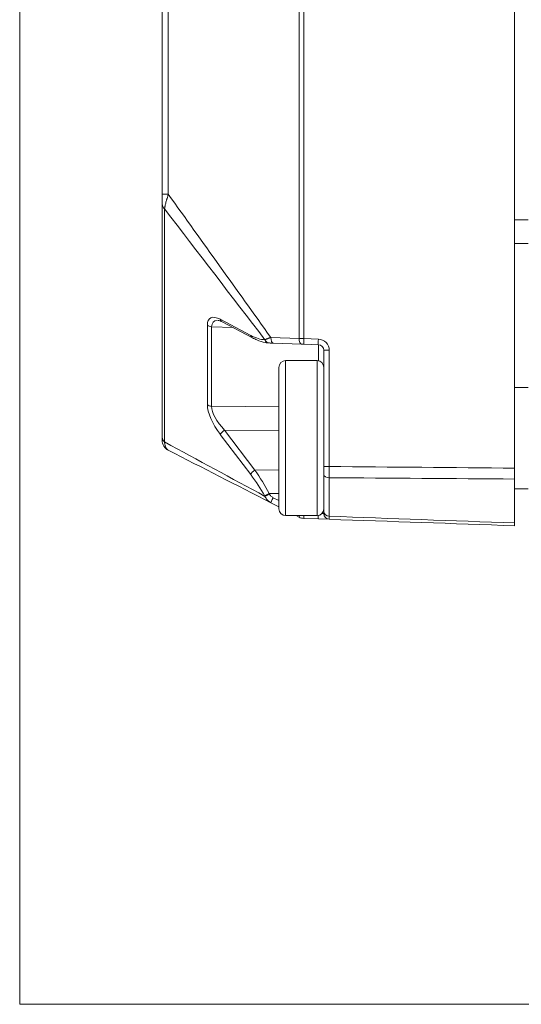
# Model space of a CAD drawing. Header units: millimetres. Extents: x 4 to 836, y 5 to 589.
# Tile 1 of 163: x 98 to 121, y 230 to 274. Entities that reach past the tile are written whole.
import ezdxf

# ---------------------------------------------------------------- set-up
doc = ezdxf.new("R2010")
doc.units = ezdxf.units.MM
doc.layers.add('1', color=7, linetype='Continuous', true_color=0xffffff)

msp = doc.modelspace()

# ---------------------------------------------------------------- linework, layer by layer
at = {"layer": '1', "color": 251, "linetype": 'Continuous', "lineweight": 18}
for q in [(98.451, 358.294), (188.467, 230.137)]:
    msp.add_line((98.451, 230.137), q, dxfattribs=at)
at = {"layer": '1', "color": 143, "linetype": 'Continuous', "lineweight": 18}
for p, q in [((120.501, 348.878), (120.501, 254.005)), ((104.801, 266.2), (104.801, 336.684)), ((104.801, 255.386), (104.801, 265.765)), ((107.472, 260.52), (107.475, 260.519)), ((107.472, 260.52), (108.825, 259.804)), ((111.007, 259.529), (109.747, 259.573)), ((111.112, 259.525), (111.007, 259.529)), ((111.759, 259.502), (111.112, 259.525)), ((112.001, 254.081), (112.001, 259.253)), ((121.101, 257.592), (120.501, 257.592)), ((112.001, 252.081), (112.001, 253.705)), ((120.501, 251.567), (120.501, 253.521)), ((120.501, 253.092), (121.101, 253.092)), ((110.001, 252.284), (109.642, 252.467)), ((110.902, 251.824), (110.769, 251.892)), ((111.759, 251.747), (111.112, 251.769)), ((112.242, 251.73), (111.759, 251.747))]:
    msp.add_line(p, q, dxfattribs=at)
at = {"layer": '1', "color": 143, "linetype": 'Continuous', "lineweight": 13}
for p, q in [((110.902, 259.779), (110.902, 343.105)), ((111.112, 343.108), (111.112, 259.775)), ((105.073, 336.684), (105.073, 266.2)), ((105.073, 266.2), (104.801, 266.2)), ((104.904, 265.55), (104.904, 255.171)), ((107.39, 260.634), (108.744, 259.918)), ((106.813, 256.831), (106.813, 260.371)), ((107.003, 260.302), (107.003, 256.762)), ((107.959, 260.263), (107.003, 260.302)), ((109.371, 259.721), (109.38, 259.721)), ((109.642, 259.823), (110.902, 259.779)), ((110.902, 259.779), (111.112, 259.775)), ((111.112, 259.775), (111.759, 259.752)), ((111.759, 258.786), (111.759, 259.502)), ((112.242, 259.253), (112.001, 259.253)), ((112.242, 259.253), (112.242, 254.081)), ((107.003, 256.762), (110.001, 256.735)), ((110.001, 255.678), (107.58, 255.7)), ((107.58, 255.7), (108.934, 253.921)), ((108.744, 253.726), (107.39, 255.505)), ((108.934, 253.921), (110.001, 253.928)), ((112.001, 254.081), (112.242, 254.081)), ((112.242, 253.58), (112.242, 251.865)), ((109.38, 252.751), (109.371, 252.766)), ((110.001, 252.877), (109.561, 252.874)), ((109.561, 252.874), (109.569, 252.858)), ((109.747, 252.69), (110.001, 252.561)), ((111.919, 251.986), (112.001, 251.98))]:
    msp.add_line(p, q, dxfattribs=at)
at = {"layer": '1', "color": 92, "linetype": 'Continuous', "lineweight": 13}
for p, q in [((120.501, 265.063), (121.101, 265.063)), ((121.101, 264.002), (120.501, 264.002))]:
    msp.add_line(p, q, dxfattribs=at)
at = {"layer": '1', "color": 252, "linetype": 'Continuous', "lineweight": 13}
for p, q in [((110.301, 258.792), (110.301, 251.892)), ((111.701, 258.792), (111.701, 253.455)), ((111.701, 253.455), (111.701, 251.892))]:
    msp.add_line(p, q, dxfattribs=at)
at = {"layer": '1', "color": 252, "linetype": 'Continuous', "lineweight": 18}
for p, q in [((111.701, 258.792), (110.301, 258.792)), ((110.001, 252.192), (110.001, 258.492)), ((110.301, 251.892), (111.701, 251.892))]:
    msp.add_line(p, q, dxfattribs=at)
at = {"layer": '1', "color": 143, "linetype": 'Continuous', "lineweight": 13}
msp.add_arc((111.742, 259.253), 0.5, 0, 88, dxfattribs=at)
at = {"layer": '1', "color": 143, "linetype": 'Continuous', "lineweight": 18}
for centre, radius, start, end in [((111.751, 259.253), 0.25, 0, 88), ((105.301, 255.248), 0.5, 180, 242.9326), ((111.129, 252.269), 0.5, 242.9326, 268), ((112.251, 251.98), 0.25, 180, 268)]:
    msp.add_arc(centre, radius, start, end, dxfattribs=at)
at = {"layer": '1', "color": 252, "linetype": 'Continuous', "lineweight": 18}
for centre, start, end in [((110.301, 258.492), 90, 180), ((111.701, 258.492), 0, 90), ((110.301, 252.192), 180, 270), ((111.701, 252.192), 270, 0)]:
    msp.add_arc(centre, 0.3, start, end, dxfattribs=at)
at = {"layer": '1', "color": 143, "linetype": 'Continuous', "lineweight": 13}
for centre, major_axis, ratio, start_param, end_param in [((105.301, 265.765), (-0.5, 0), 0.707107, 0, 0.654498), ((107.8, 259.445), (-0.865, 1.236), 0.383064, 5.641253, 6.783965), ((107.998, 259.553), (-0.919, 0.964), 0.394251, 5.933398, 6.680803), ((107.589, 260.741), (0.117, 0.221), 0.757824, 2.421108, 3.141574), ((107.012, 260.478), (0.25, 0), 0.707107, 3.796091, 4.677482), ((108.942, 260.025), (0.117, 0.221), 0.757824, 2.421108, 3.142097), ((107.855, 262.526), (-1.874, 2.711), 0.3839, 2.505447, 2.863324), ((109.569, 259.829), (0.009, 0.25), 0.874957, 2.046411, 3.141593), ((109.578, 259.829), (-0.009, -0.25), 0.874957, 5.188003, 6.283185), ((109.756, 259.823), (-0.009, -0.25), 0.454819, 4.72827, 6.283185), ((111.015, 259.779), (0.009, 0.25), 0.454819, 1.586678, 3.141593), ((111.121, 259.775), (0.009, 0.25), 0.034878, 1.572014, 3.141593), ((111.768, 259.752), (0.009, 0.25), 0.034878, 1.572014, 3.141593), ((107.012, 256.939), (0.25, 0), 0.707107, 3.796091, 4.677482), ((107.8, 255.938), (-0.863, 1.209), 0.395235, 0.505859, 1.648571), ((107.998, 256.046), (-0.917, 0.932), 0.413977, 0.392537, 1.535249), ((107.589, 255.612), (0.199, 0.151), 0.305106, 1.385377, 2.672573), ((105.301, 255.386), (-0.5, 0), 0.707107, 0, 0.654498), ((108.942, 253.833), (0.199, 0.151), 0.305106, 1.385377, 2.672573), ((108.053, 252.864), (-1.824, 2.907), 0.383985, 4.479349, 4.837226), ((107.855, 252.756), (-1.867, 2.637), 0.399466, 4.440459, 4.798336), ((112.251, 253.705), (0.25, 0), 0.501238, 3.141593, 4.677482), ((109.569, 252.874), (0.219, 0.121), 0.016898, 1.601341, 2.696523), ((109.578, 252.858), (-0.219, -0.121), 0.016898, 4.742934, 5.838116), ((109.756, 252.69), (-0.114, -0.223), 0.031081, 4.72827, 6.283185), ((112.251, 252.081), (0.25, 0), 0.865309, 3.141593, 4.677482), ((111.015, 252.047), (0.114, 0.223), 0.031081, 2.356407, 3.141593), ((111.121, 252.019), (0.009, 0.25), 0.034878, 2.108565, 3.141593), ((111.768, 251.997), (0.009, 0.25), 0.034878, 1.983071, 3.141593)]:
    msp.add_ellipse(centre, major_axis=major_axis, ratio=ratio, start_param=start_param, end_param=end_param, dxfattribs=at)
at = {"layer": '1', "color": 143, "linetype": 'Continuous', "lineweight": 18}
for points, knots in [([(104.801, 265.765), (104.801, 265.779), (104.801, 265.794), (104.801, 265.826), (104.801, 265.843), (104.801, 265.895), (104.801, 265.931), (104.801, 265.987), (104.801, 266.006), (104.801, 266.044), (104.801, 266.063), (104.801, 266.122), (104.801, 266.161), (104.801, 266.2)], [0, 0, 0, 0, 0.125, 0.125, 0.25, 0.25, 0.5, 0.5, 0.625, 0.625, 0.75, 0.75, 1, 1, 1, 1]), ([(107.289, 260.582), (107.29, 260.583), (107.296, 260.583), (107.372, 260.57), (107.441, 260.536), (107.472, 260.52)], [0, 0, 0, 0, 0.099853, 0.663162, 1, 1, 1, 1]), ([(108.825, 259.804), (108.889, 259.77), (109.08, 259.68), (109.325, 259.601), (109.505, 259.582), (109.561, 259.579)], [0, 0, 0, 0, 0.254314, 0.767686, 1, 1, 1, 1]), ([(109.747, 259.573), (109.729, 259.573), (109.711, 259.574), (109.678, 259.575), (109.661, 259.576), (109.631, 259.577), (109.617, 259.577), (109.591, 259.578), (109.579, 259.579), (109.569, 259.579)], [0, 0, 0, 0, 0.25, 0.25, 0.5, 0.5, 0.75, 0.75, 1, 1, 1, 1]), ([(104.801, 255.248), (104.801, 255.248), (104.801, 255.25), (104.801, 255.256), (104.801, 255.259), (104.801, 255.267), (104.801, 255.271), (104.801, 255.286), (104.801, 255.3), (104.801, 255.327), (104.801, 255.337), (104.801, 255.359), (104.801, 255.372), (104.801, 255.386)], [0, 0, 0, 0, 0.25, 0.25, 0.375, 0.375, 0.5, 0.5, 0.75, 0.75, 0.875, 0.875, 1, 1, 1, 1]), ([(112.001, 253.705), (112.001, 253.734), (112.001, 253.763), (112.001, 253.824), (112.001, 253.855), (112.001, 253.918), (112.001, 253.95), (112.001, 254.015), (112.001, 254.048), (112.001, 254.081)], [0, 0, 0, 0, 0.25, 0.25, 0.5, 0.5, 0.75, 0.75, 1, 1, 1, 1]), ([(120.501, 254.005), (120.501, 253.963), (120.501, 253.879), (120.501, 253.797), (120.501, 253.736), (120.501, 253.716), (120.501, 253.675), (120.501, 253.655), (120.501, 253.596), (120.501, 253.558), (120.501, 253.521)], [0, 0, 0, 0, 0.25, 0.5, 0.5, 0.625, 0.625, 0.75, 0.75, 1, 1, 1, 1]), ([(112.001, 251.98), (112.001, 251.98), (112.001, 251.982), (112.001, 251.991), (112.001, 251.997), (112.001, 252.014), (112.001, 252.025), (112.001, 252.05), (112.001, 252.064), (112.001, 252.081)], [0, 0, 0, 0, 0.25, 0.25, 0.5, 0.5, 0.75, 0.75, 1, 1, 1, 1]), ([(120.501, 251.567), (120.501, 251.546), (120.501, 251.51), (120.501, 251.484), (120.501, 251.468), (120.501, 251.464), (120.501, 251.456), (120.501, 251.452), (120.501, 251.444), (120.501, 251.442), (120.501, 251.442)], [0, 0, 0, 0, 0.25045, 0.5009, 0.5009, 0.626125, 0.626125, 0.75135, 0.75135, 1, 1, 1, 1])]:
    msp.add_open_spline(points, degree=3, knots=knots, dxfattribs=at)
at = {"layer": '1', "color": 143, "linetype": 'Continuous', "lineweight": 13}
for points, knots in [([(105.073, 266.2), (105.071, 266.192), (105.068, 266.184), (105.064, 266.169), (105.056, 266.146), (105.04, 266.092), (105.026, 266.046), (105.013, 266.001), (105.009, 265.986), (105, 265.957), (104.988, 265.913), (104.976, 265.871), (104.955, 265.788), (104.941, 265.735), (104.928, 265.673), (104.925, 265.661), (104.92, 265.637), (104.915, 265.614), (104.91, 265.586), (104.907, 265.568), (104.906, 265.56), (104.905, 265.555), (104.904, 265.552), (104.904, 265.55)], [0, 0, 0, 0, 0.03125, 0.03125, 0.0625, 0.125, 0.25, 0.25, 0.3125, 0.3125, 0.375, 0.5, 0.5, 0.75, 0.75, 0.8125, 0.8125, 0.875, 0.9375, 0.96875, 0.984375, 0.984375, 1, 1, 1, 1]), ([(109.38, 259.721), (109.383, 259.723), (109.386, 259.725), (109.393, 259.729), (109.404, 259.734), (109.417, 259.74), (109.444, 259.753), (109.464, 259.761), (109.498, 259.774), (109.51, 259.778), (109.534, 259.787), (109.559, 259.796), (109.586, 259.805), (109.607, 259.811), (109.614, 259.814), (109.628, 259.818), (109.635, 259.82), (109.642, 259.823)], [0, 0, 0, 0, 0.0625, 0.0625, 0.125, 0.25, 0.25, 0.5, 0.5, 0.625, 0.625, 0.75, 0.875, 0.875, 0.9375, 0.9375, 1, 1, 1, 1]), ([(104.904, 255.171), (104.904, 255.167), (104.905, 255.164), (104.906, 255.158), (104.907, 255.148), (104.91, 255.126), (104.917, 255.085), (104.925, 255.052), (104.933, 255.02), (104.936, 255.01), (104.942, 254.991), (104.951, 254.963), (104.969, 254.921), (104.984, 254.894), (104.996, 254.875), (105.001, 254.869), (105.009, 254.857), (105.022, 254.841), (105.036, 254.828), (105.049, 254.817), (105.056, 254.812), (105.064, 254.808), (105.068, 254.805), (105.071, 254.804), (105.073, 254.802)], [0, 0, 0, 0, 0.015625, 0.015625, 0.03125, 0.0625, 0.125, 0.25, 0.25, 0.3125, 0.3125, 0.375, 0.5, 0.625, 0.625, 0.6875, 0.6875, 0.75, 0.875, 0.875, 0.9375, 0.96875, 0.96875, 1, 1, 1, 1]), ([(112.242, 254.081), (112.242, 254.059), (112.242, 254.037), (112.242, 253.993), (112.242, 253.972), (112.242, 253.906), (112.242, 253.864), (112.242, 253.779), (112.242, 253.738), (112.242, 253.657), (112.242, 253.618), (112.242, 253.58)], [0, 0, 0, 0, 0.125, 0.125, 0.25, 0.25, 0.5, 0.5, 0.75, 0.75, 1, 1, 1, 1]), ([(109.642, 252.467), (109.639, 252.469), (109.635, 252.471), (109.628, 252.475), (109.617, 252.481), (109.593, 252.496), (109.573, 252.51), (109.534, 252.539), (109.509, 252.561), (109.464, 252.609), (109.444, 252.635), (109.417, 252.677), (109.408, 252.691), (109.397, 252.713), (109.391, 252.724), (109.385, 252.737), (109.383, 252.743), (109.381, 252.747), (109.38, 252.749), (109.38, 252.751)], [0, 0, 0, 0, 0.03125, 0.03125, 0.0625, 0.125, 0.25, 0.25, 0.5, 0.5, 0.75, 0.75, 0.875, 0.875, 0.9375, 0.96875, 0.984375, 0.984375, 1, 1, 1, 1]), ([(109.569, 252.858), (109.579, 252.84), (109.591, 252.823), (109.617, 252.79), (109.631, 252.775), (109.661, 252.747), (109.678, 252.734), (109.711, 252.71), (109.729, 252.7), (109.747, 252.69)], [0, 0, 0, 0, 0.25, 0.25, 0.5, 0.5, 0.75, 0.75, 1, 1, 1, 1]), ([(112.242, 251.865), (112.242, 251.843), (112.242, 251.823), (112.242, 251.79), (112.242, 251.776), (112.242, 251.759), (112.242, 251.754), (112.242, 251.745), (112.242, 251.741), (112.242, 251.733), (112.242, 251.73), (112.242, 251.73)], [0, 0, 0, 0, 0.25, 0.25, 0.5, 0.5, 0.625, 0.625, 0.75, 0.75, 1, 1, 1, 1])]:
    msp.add_open_spline(points, degree=3, knots=knots, dxfattribs=at)
for points in [[(105.073, 266.2), (106.596, 264.074), (108.119, 261.948), (109.642, 259.823)], [(109.38, 259.721), (107.888, 261.664), (106.396, 263.607), (104.904, 265.55)], [(104.904, 255.171), (106.396, 254.364), (107.888, 253.557), (109.38, 252.751)], [(112.242, 254.081), (114.995, 254.055), (117.748, 254.03), (120.501, 254.005)], [(120.501, 253.521), (117.748, 253.541), (114.995, 253.56), (112.242, 253.58)], [(112.242, 251.865), (114.995, 251.765), (117.748, 251.666), (120.501, 251.567)]]:
    msp.add_open_spline(points, degree=3, dxfattribs=at)
at = {"layer": '1', "color": 143, "linetype": 'Continuous', "lineweight": 18}
for points in [[(109.642, 252.467), (108.119, 253.246), (106.596, 254.024), (105.073, 254.802)], [(120.501, 251.442), (117.748, 251.538), (114.995, 251.634), (112.242, 251.73)]]:
    msp.add_open_spline(points, degree=3, dxfattribs=at)

doc.saveas('drawing.dxf')
